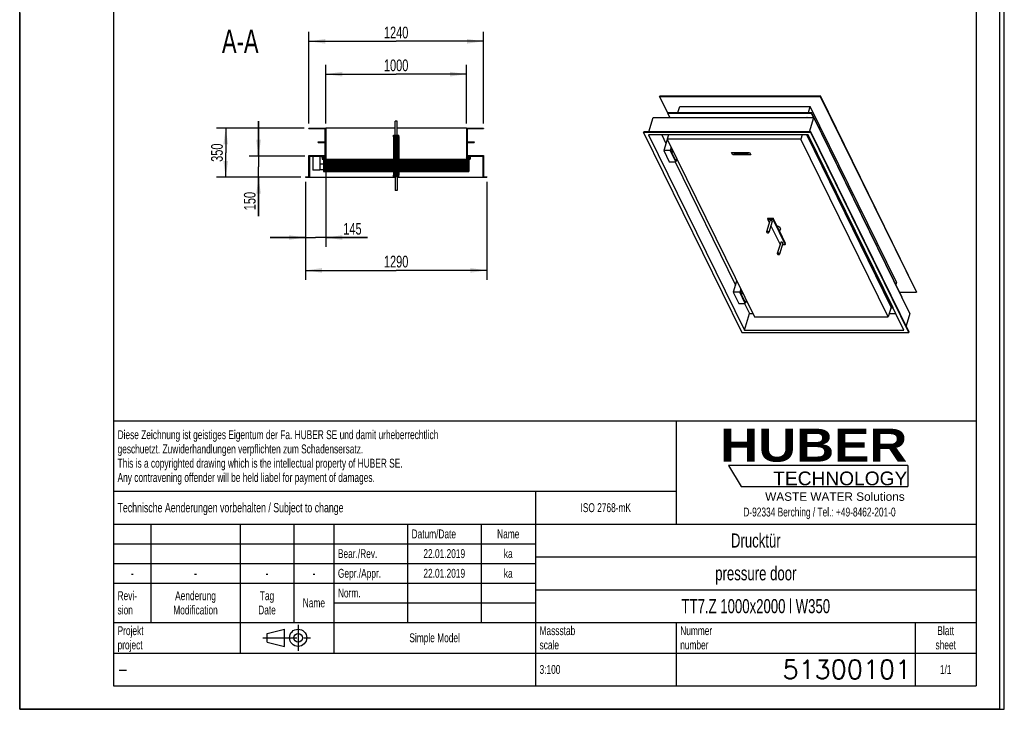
# Model space of a CAD drawing. Header units: millimetres. Extents: x 0 to 7000, y 0 to 9900.
# Tile 1 of 2: x 0 to 7000, y 0 to 4902. Entities that reach past the tile are written whole.
import ezdxf

# ---------------------------------------------------------------- set-up
doc = ezdxf.new("R2010")
doc.units = ezdxf.units.MM
doc.header["$LTSCALE"] = 645.333333
doc.linetypes.add('CENTER', pattern=[0.6, 0.375, -0.075, 0.075, -0.075])
doc.layers.get('0').update_dxf_attribs({"linetype": 'CONTINUOUS'})
for name, color, linetype in [('_2D-BEM', 7, 'CONTINUOUS'), ('_ACHSEN', 7, 'CONTINUOUS'), ('_KURVEN', 7, 'CONTINUOUS'), ('_ZEICHN_NOTIZEN', 7, 'CONTINUOUS'), ('_ZEICHNUNGSELEM', 7, 'CONTINUOUS'), ('HUBER_Logo_BL2', 7, 'CONTINUOUS')]:
    doc.layers.add(name, color=color, linetype=linetype)
doc.styles.get("Standard").update_dxf_attribs({"font": 'txt', "width": 0.7})
doc.styles.add('TEXTSTYLE_2', font='ariblk.ttf')
doc.styles.add('TEXTSTYLE_3', font='arial.ttf')
doc.styles.add('TEXTSTYLE_4', font='txt_____.ttf', dxfattribs={"width": 0.8})
doc.styles.add('TEXTSTYLE_5', font='txt_____.ttf')
doc.dimstyles.new('DIMSTYLE_1', dxfattribs={"dimtxt": 83.333333, "dimasz": 116.666667, "dimexe": 2, "dimexo": 1, "dimtad": 1, "dimdec": 1, "dimtxsty": 'Standard', "dimblk": '_FILLED', "dimblk1": '_FILLED', "dimblk2": '_FILLED', "dimcen": 0.09, "dimadec": 1, "dimazin": 2, "dimtp": 1.2, "dimtm": 1.2, "dimtfac": 1, "dimtdec": 1, "dimtofl": 0, "dimtmove": 0, "dimatfit": 3, "dimldrblk": '_FILLED', "dimfxl": 1, "dimtolj": 1, "dimarcsym": 0})
doc.dimstyles.new('DIMSTYLE_3', dxfattribs={"dimtxt": 83.333333, "dimasz": 116.666667, "dimexe": 2, "dimexo": 1, "dimtad": 1, "dimdec": 1, "dimtxsty": 'Standard', "dimblk": '_FILLED', "dimblk1": '_FILLED', "dimblk2": '_FILLED', "dimcen": 0.09, "dimadec": 1, "dimazin": 2, "dimtp": 0.5, "dimtm": 0.5, "dimtfac": 1, "dimtdec": 1, "dimtofl": 0, "dimtmove": 0, "dimatfit": 3, "dimldrblk": '_FILLED', "dimfxl": 1, "dimtolj": 1, "dimarcsym": 0})
doc.dimstyles.new('DIMSTYLE_4', dxfattribs={"dimtxt": 83.333333, "dimasz": 116.666667, "dimexe": 2, "dimexo": 1, "dimtad": 1, "dimdec": 1, "dimtxsty": 'Standard', "dimblk": '_FILLED', "dimblk1": '_FILLED', "dimblk2": '_FILLED', "dimcen": 0.09, "dimadec": 1, "dimazin": 2, "dimtp": 0.8, "dimtm": 0.8, "dimtfac": 1, "dimtdec": 1, "dimtofl": 0, "dimtmove": 0, "dimatfit": 3, "dimldrblk": '_FILLED', "dimfxl": 1, "dimtolj": 1, "dimarcsym": 0})

# ---------------------------------------------------------------- blocks, each defined once
blk = doc.blocks.new('HUBER_LOGO_BL2', base_point=(5686, 1682.6))
at = {"layer": 'HUBER_Logo_BL2', "color": 5, "linetype": 'Continuous'}
for p, q in [((6314.1, 1734.2), (5039.1, 1734.2)), ((5039.1, 1734.2), (5129.1, 1584.2)), ((6314.1, 1734.2), (6314.1, 1584.2)), ((5129.1, 1584.2), (6314.1, 1584.2))]:
    blk.add_line(p, q, dxfattribs=at)
at = {"layer": 'HUBER_Logo_BL2', "color": 2, "linetype": 'Continuous', "attachment_point": 3, "line_spacing_factor": 0.78}
for s, insert, char_height, width, style in [('HUBER\\P\\Farial.ttf;\\H97.5;TECHNOLOGY ', (6310.5, 1994.5), 234, 1292.239, 'TEXTSTYLE_2'), ('WASTE WATER Solutions', (6291.9, 1542.1), 60, 990.112, 'TEXTSTYLE_3')]:
    blk.add_mtext(s, dxfattribs=dict(at, insert=insert, char_height=char_height, width=width, style=style))
at = {"layer": 'HUBER_Logo_BL2', "color": 2, "linetype": 'Continuous', "insert": (5686, 1434), "char_height": 63.333, "width": 2702.976, "attachment_point": 2, "line_spacing_factor": 0.96}
blk.add_mtext('D-92334 Berching / Tel.: +49-8462-201-0', dxfattribs=at)
blk = doc.blocks.new('_FILLED')
at = {"color": 0, "linetype": 'ByBlock'}
blk.add_solid([(0, 0), (-1, 0.143), (-1, -0.143)], dxfattribs=at)
blk = doc.blocks.new('*D3')
at = {"layer": '_2D-BEM', "color": 2, "linetype": 'Continuous'}
for p, q in [((2031.4, 3748.4), (2031.4, 3053.4)), ((3321.4, 3748.4), (3321.4, 3053.4)), ((2031.4, 3120), (2676.4, 3120)), ((3321.4, 3120), (2676.4, 3120))]:
    blk.add_line(p, q, dxfattribs=at)
at = {"layer": '_2D-BEM', "color": 2, "linetype": 'Continuous', "xscale": 116.6666666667, "yscale": 116.6666666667, "zscale": 116.6666666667, "rotation": 180}
blk.add_blockref('_FILLED', (2031.4, 3120), dxfattribs=at)
at = {"layer": '_2D-BEM', "color": 2, "linetype": 'Continuous', "xscale": 116.6666666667, "yscale": 116.6666666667, "zscale": 116.6666666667}
blk.add_blockref('_FILLED', (3321.4, 3120), dxfattribs=at)
at = {"layer": '_2D-BEM', "color": 2, "linetype": 'Continuous', "insert": (2676.4, 3224.2), "char_height": 83.33, "width": 366.071, "attachment_point": 2, "line_spacing_factor": 0.9}
blk.add_mtext('1290', dxfattribs=at)
blk = doc.blocks.new('*D4')
at = {"layer": '_2D-BEM', "color": 2, "linetype": 'Continuous'}
for p, q in [((2056.4, 4165), (2056.4, 4815)), ((3296.4, 4165), (3296.4, 4815)), ((2056.4, 4748.4), (2676.4, 4748.4)), ((3296.4, 4748.4), (2676.4, 4748.4))]:
    blk.add_line(p, q, dxfattribs=at)
at = {"layer": '_2D-BEM', "color": 2, "linetype": 'Continuous', "xscale": 116.6666666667, "yscale": 116.6666666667, "zscale": 116.6666666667, "rotation": 180}
blk.add_blockref('_FILLED', (2056.4, 4748.4), dxfattribs=at)
at = {"layer": '_2D-BEM', "color": 2, "linetype": 'Continuous', "xscale": 116.6666666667, "yscale": 116.6666666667, "zscale": 116.6666666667}
blk.add_blockref('_FILLED', (3296.4, 4748.4), dxfattribs=at)
at = {"layer": '_2D-BEM', "color": 2, "linetype": 'Continuous', "insert": (2676.4, 4852.5), "char_height": 83.33, "width": 366.071, "attachment_point": 2, "line_spacing_factor": 0.9}
blk.add_mtext('1240', dxfattribs=at)
blk = doc.blocks.new('*D5')
at = {"layer": '_2D-BEM', "color": 2, "linetype": 'Continuous'}
for p, q in [((2023.1, 4131.7), (1398.1, 4131.7)), ((1464.8, 4131.7), (1464.8, 3956.7)), ((1464.8, 3781.7), (1464.8, 3956.7)), ((1998.1, 3781.7), (1398.1, 3781.7))]:
    blk.add_line(p, q, dxfattribs=at)
at = {"layer": '_2D-BEM', "color": 2, "linetype": 'Continuous', "xscale": 116.6666666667, "yscale": 116.6666666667, "zscale": 116.6666666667}
for p, rotation in [((1464.8, 4131.7), 90), ((1464.8, 3781.7), 270)]:
    blk.add_blockref('_FILLED', p, dxfattribs=dict(at, rotation=rotation))
at = {"layer": '_2D-BEM', "color": 2, "linetype": 'Continuous', "insert": (1360.6, 3956.7), "char_height": 83.33, "width": 276.786, "attachment_point": 2, "rotation": 90, "line_spacing_factor": 0.9}
blk.add_mtext('350', dxfattribs=at)
blk = doc.blocks.new('*D6')
at = {"layer": '_2D-BEM', "color": 2, "linetype": 'Continuous'}
for p, q in [((2176.4, 4165), (2176.4, 4581.7)), ((3176.4, 4165), (3176.4, 4581.7)), ((2176.4, 4515), (2676.4, 4515)), ((3176.4, 4515), (2676.4, 4515))]:
    blk.add_line(p, q, dxfattribs=at)
at = {"layer": '_2D-BEM', "color": 2, "linetype": 'Continuous', "xscale": 116.6666666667, "yscale": 116.6666666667, "zscale": 116.6666666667, "rotation": 180}
blk.add_blockref('_FILLED', (2176.4, 4515), dxfattribs=at)
at = {"layer": '_2D-BEM', "color": 2, "linetype": 'Continuous', "xscale": 116.6666666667, "yscale": 116.6666666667, "zscale": 116.6666666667}
blk.add_blockref('_FILLED', (3176.4, 4515), dxfattribs=at)
at = {"layer": '_2D-BEM', "color": 2, "linetype": 'Continuous', "insert": (2676.4, 4619.2), "char_height": 83.33, "width": 366.071, "attachment_point": 2, "line_spacing_factor": 0.9}
blk.add_mtext('1000', dxfattribs=at)
blk = doc.blocks.new('*D9')
at = {"layer": '_2D-BEM', "color": 2, "linetype": 'Continuous'}
for p, q in [((2176.4, 3878.4), (2176.4, 3286.7)), ((2031.4, 3748.4), (2031.4, 3286.7)), ((2031.4, 3353.4), (1781.4, 3353.4)), ((1781.4, 3353.4), (2103.9, 3353.4)), ((2473.3, 3353.4), (2103.9, 3353.4)), ((2176.4, 3353.4), (2473.3, 3353.4))]:
    blk.add_line(p, q, dxfattribs=at)
at = {"layer": '_2D-BEM', "color": 2, "linetype": 'Continuous', "xscale": 116.6666666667, "yscale": 116.6666666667, "zscale": 116.6666666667}
blk.add_blockref('_FILLED', (2031.4, 3353.4), dxfattribs=at)
at = {"layer": '_2D-BEM', "color": 2, "linetype": 'Continuous', "xscale": 116.6666666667, "yscale": 116.6666666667, "zscale": 116.6666666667, "rotation": 180}
blk.add_blockref('_FILLED', (2176.4, 3353.4), dxfattribs=at)
at = {"layer": '_2D-BEM', "color": 2, "linetype": 'Continuous', "insert": (2300.7, 3457.5), "char_height": 83.33, "width": 258.929, "attachment_point": 1, "line_spacing_factor": 0.9}
blk.add_mtext('145', dxfattribs=at)
blk = doc.blocks.new('*D10')
at = {"layer": '_2D-BEM', "color": 2, "linetype": 'Continuous'}
for p, q in [((1698.1, 3931.7), (1698.1, 4181.7)), ((1698.1, 4181.7), (1698.1, 3856.7)), ((2027.1, 3931.7), (1631.4, 3931.7)), ((1698.1, 3505.1), (1698.1, 3856.7)), ((1998.1, 3781.7), (1631.4, 3781.7)), ((1698.1, 3781.7), (1698.1, 3505.1))]:
    blk.add_line(p, q, dxfattribs=at)
at = {"layer": '_2D-BEM', "color": 2, "linetype": 'Continuous', "xscale": 116.6666666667, "yscale": 116.6666666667, "zscale": 116.6666666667}
for p, rotation in [((1698.1, 3931.7), 270), ((1698.1, 3781.7), 90)]:
    blk.add_blockref('_FILLED', p, dxfattribs=dict(at, rotation=rotation))
at = {"layer": '_2D-BEM', "color": 2, "linetype": 'Continuous', "insert": (1593.9, 3677.7), "char_height": 83.33, "width": 258.929, "attachment_point": 3, "rotation": 90, "line_spacing_factor": 0.9}
blk.add_mtext('150', dxfattribs=at)
blk = doc.blocks.new('PROJEKTIONSMETHODE_1_BL3', base_point=(1900, 508.3))
at = {"color": 2, "linetype": 'Continuous'}
for p, q in [((1759.4, 538.9), (1881.7, 569.4)), ((1881.7, 447.2), (1881.7, 569.4)), ((1759.4, 477.8), (1759.4, 538.9)), ((1759.4, 477.8), (1881.7, 447.2))]:
    blk.add_line(p, q, dxfattribs=at)
at = {"color": 2, "linetype": 'CENTER'}
for p, q in [((1979.4, 600), (1979.4, 416.7)), ((1728.9, 508.3), (2071.1, 508.3))]:
    blk.add_line(p, q, dxfattribs=at)
at = {"color": 2, "linetype": 'Continuous'}
for radius in [61.1, 30.6]:
    blk.add_circle((1979.4, 508.3), radius, dxfattribs=at)
blk = doc.blocks.new('*T15')
at = {"color": 3, "linetype": 'Continuous'}
for p, q in [((0, 0), (6133.3, 0)), ((0, 0), (0, -1883.3)), ((4000, 0), (4000, -733.3)), ((6133.3, 0), (6133.3, -1883.3)), ((0, -500), (4000, -500)), ((3000, -500), (3000, -1883.3)), ((0, -733.3), (6133.3, -733.3)), ((266.7, -733.3), (266.7, -1433.3)), ((900, -733.3), (900, -1650)), ((1283.3, -733.3), (1283.3, -1433.3)), ((1566.7, -733.3), (1566.7, -1650)), ((2090, -733.3), (2090, -1433.3)), ((2613.3, -733.3), (2613.3, -1433.3)), ((0, -873.3), (3000, -873.3)), ((3000, -966.7), (6133.3, -966.7)), ((0, -1013.3), (3000, -1013.3)), ((0, -1153.3), (3000, -1153.3)), ((3000, -1200), (6133.3, -1200)), ((1566.7, -1293.3), (3000, -1293.3)), ((0, -1433.3), (6133.3, -1433.3)), ((4000, -1433.3), (4000, -1883.3)), ((5700, -1433.3), (5700, -1883.3)), ((0, -1650), (6133.3, -1650)), ((0, -1883.3), (6133.3, -1883.3))]:
    blk.add_line(p, q, dxfattribs=at)
at = {"layer": '_ZEICHN_NOTIZEN', "color": 2, "linetype": 'Continuous', "char_height": 63.33, "attachment_point": 2, "line_spacing_factor": 0.96}
for s, insert, width in [('ka', (2806.7, -1051.7), 205.079), ('22.01.2019', (2351.7, -1051.7), 910.794)]:
    blk.add_mtext(s, dxfattribs=dict(at, insert=insert, width=width))
at = {"layer": '_ZEICHNUNGSELEM', "color": 2, "linetype": 'Continuous', "line_spacing_factor": 0.96}
for s, insert, char_height, width, attachment_point in [('Diese Zeichnung ist geistiges Eigentum der Fa. HUBER SE und damit urheberrechtlich \\Pgeschuetzt. Zuwiderhandlungen verpflichten zum Schadensersatz.\\PThis is a copyrighted drawing which is the intellectual property of HUBER SE.\\PAny contravening offender will be held liabel for payment of damages.', (29.2, -66.3), 63.333, 7382.857, 1), ('Technische Aenderungen vorbehalten / Subject to change', (29.2, -583.3), 66.667, 5082.54, 1), ('ISO 2768-mK', (3500, -585), 63.333, 1109.841, 2), ('Datum/Date', (2119.2, -771.7), 63.33, 974.127, 1), ('Name', (2806.7, -771.7), 63.33, 422.222, 2), ('Drucktür', (4566.7, -800), 100, 1144.762, 2), ('Bear./Rev.', (1595.8, -911.7), 63.33, 907.778, 1), ('ka', (2806.7, -911.7), 63.33, 205.079, 2), ('22.01.2019', (2351.7, -911.7), 63.33, 910.794, 2), ('Gepr./Appr.', (1595.8, -1051.7), 63.333, 998.254, 1), ('pressure door', (4566.7, -1033.3), 100, 1866.667, 2), ('-', (133.3, -1051.7), 63.3, 114.603, 2), ('-', (583.3, -1051.7), 63.3, 114.603, 2), ('-', (1091.7, -1051.7), 63.3, 114.603, 2), ('-', (1425, -1051.7), 63.3, 114.603, 2), ('Revi-\\Psion', (29.2, -1211), 63.33, 461.429, 1), ('Aenderung\\PModification', (583.3, -1211), 63.333, 986.19, 2), ('Tag\\PDate', (1091.7, -1211), 63.33, 367.937, 2), ('Norm. ', (1595.8, -1191.7), 63.33, 585.079, 1), ('TT7.Z 1000x2000 l W350', (4566.7, -1266.7), 100, 3452.381, 2), ('Name', (1425, -1261.7), 63.33, 422.222, 2), ('Projekt\\Pproject', (29.2, -1459.3), 63.33, 612.222, 1), ('Massstab\\Pscale', (3029.2, -1459.3), 63.33, 747.937, 1), ('Nummer\\Pnumber', (4029.2, -1459.3), 63.33, 621.27, 1), ('Blatt\\Psheet', (5916.7, -1459.3), 63.33, 434.286, 2), ('Simple Model', (2283.3, -1510), 63.333, 1094.762, 2), ('3:100', (3029.2, -1735), 63.33, 431.27, 1), ('1/1', (5916.7, -1735), 63.33, 265.397, 2)]:
    blk.add_mtext(s, dxfattribs=dict(at, insert=insert, char_height=char_height, width=width, attachment_point=attachment_point))
for s, insert, char_height, width, attachment_point, style in [('51300101', (5670.8, -1700), 133.33, 1555.556, 3, 'TEXTSTYLE_5'), ('-', (29.2, -1725), 83.3, 61.111, 1, 'TEXTSTYLE_4')]:
    blk.add_mtext(s, dxfattribs=dict(at, insert=insert, char_height=char_height, width=width, attachment_point=attachment_point, style=style))

msp = doc.modelspace()

# ---------------------------------------------------------------- hatches: boundary and pattern name
at = {"linetype": 'Continuous'}
h = msp.add_hatch(dxfattribs=at)
h.set_pattern_fill('A', color=2, scale=2.227386, angle=45, style=0, pattern_type=0)
h.set_pattern_definition([(45, (0, 0), (-1.575, 1.575), [])])
edge = h.paths.add_edge_path()
edge.add_line((2176.44, 3911.69), (2656.44, 3911.69))
edge.add_line((2656.44, 4071.69), (2656.44, 3911.69))
edge.add_line((2656.44, 4071.69), (2656.44, 4081.69))
edge.add_line((2656.44, 4081.69), (2696.44, 4081.69))
edge.add_line((2696.44, 4071.69), (2696.44, 4081.69))
edge.add_line((2696.44, 4071.69), (2696.44, 3911.69))
edge.add_line((2696.44, 3911.69), (3176.44, 3911.69))
edge.add_line((3176.44, 4131.69), (3176.44, 3911.69))
edge.add_line((3176.44, 4131.69), (3296.44, 4131.69))
edge.add_line((3296.44, 4131.69), (3296.44, 4127.69))
edge.add_line((3180.44, 4127.69), (3296.44, 4127.69))
edge.add_line((3180.44, 4127.69), (3180.44, 4033.69))
edge.add_line((3180.44, 4033.69), (3230.44, 4033.69))
edge.add_line((3230.44, 4033.69), (3230.44, 4029.69))
edge.add_line((3180.44, 4029.69), (3230.44, 4029.69))
edge.add_line((3180.44, 4029.69), (3180.44, 3935.69))
edge.add_line((3180.44, 3935.69), (3296.44, 3935.69))
edge.add_line((3296.44, 3935.69), (3296.44, 3785.69))
edge.add_line((3296.44, 3785.69), (3321.44, 3785.69))
edge.add_line((3321.44, 3785.69), (3321.44, 3781.69))
edge.add_line((3292.44, 3781.69), (3321.44, 3781.69))
edge.add_line((3292.44, 3931.69), (3292.44, 3781.69))
edge.add_line((3203.44, 3931.69), (3292.44, 3931.69))
edge.add_line((3203.44, 3931.69), (3203.44, 3911.69))
edge.add_line((3192.44, 3911.69), (3203.44, 3911.69))
edge.add_line((3192.44, 3911.69), (3192.44, 3822.69))
edge.add_line((2696.44, 3822.69), (3192.44, 3822.69))
edge.add_line((2696.44, 3822.69), (2696.44, 3796.69))
edge.add_line((2696.44, 3786.69), (2696.44, 3796.69))
edge.add_line((2656.44, 3786.69), (2696.44, 3786.69))
edge.add_line((2656.44, 3786.69), (2656.44, 3796.69))
edge.add_line((2656.44, 3822.69), (2656.44, 3796.69))
edge.add_line((2160.44, 3822.69), (2656.44, 3822.69))
edge.add_line((2160.44, 3911.69), (2160.44, 3822.69))
edge.add_line((2149.44, 3911.69), (2160.44, 3911.69))
edge.add_line((2149.44, 3931.69), (2149.44, 3911.69))
edge.add_line((2060.44, 3931.69), (2149.44, 3931.69))
edge.add_line((2060.44, 3931.69), (2060.44, 3781.69))
edge.add_line((2031.44, 3781.69), (2060.44, 3781.69))
edge.add_line((2031.44, 3785.69), (2031.44, 3781.69))
edge.add_line((2031.44, 3785.69), (2056.44, 3785.69))
edge.add_line((2056.44, 3785.69), (2056.44, 3935.69))
edge.add_line((2056.44, 3935.69), (2172.44, 3935.69))
edge.add_line((2172.44, 3935.69), (2172.44, 4029.69))
edge.add_line((2122.44, 4029.69), (2172.44, 4029.69))
edge.add_line((2122.44, 4029.69), (2122.44, 4033.69))
edge.add_line((2122.44, 4033.69), (2172.44, 4033.69))
edge.add_line((2172.44, 4033.69), (2172.44, 4127.69))
edge.add_line((2056.44, 4127.69), (2172.44, 4127.69))
edge.add_line((2056.44, 4127.69), (2056.44, 4131.69))
edge.add_line((2056.44, 4131.69), (2176.44, 4131.69))
edge.add_line((2176.44, 4131.69), (2176.44, 3911.69))

# ---------------------------------------------------------------- linework, layer by layer
at = {"color": 7, "linetype": 'Continuous'}
for p, q in [((0, 0), (0, 9900)), ((0, 0), (0, 9900)), ((7000, 0), (7000, 9900)), ((7000, 0), (7000, 9900)), ((4549.8, 4356.48), (4550.77, 4359.62)), ((4607.24, 4239.45), (4549.8, 4356.48)), ((4549.8, 4356.48), (5691.92, 4356.48)), ((4550.77, 4359.62), (5692.89, 4359.62)), ((5691.92, 4356.48), (5692.89, 4359.62)), ((5691.92, 4356.48), (6375.21, 2964.08)), ((6376.18, 2967.21), (5692.89, 4359.62)), ((4678.88, 4241.83), (4692.03, 4284.38)), ((4692.03, 4284.38), (5620.46, 4284.38)), ((5607.31, 4241.83), (5620.46, 4284.38)), ((6232.99, 3036.18), (5620.46, 4284.38)), ((4471.82, 4104.13), (4503.33, 4206.09)), ((4503.33, 4206.09), (5645.44, 4206.09)), ((4607, 4238.69), (4607.97, 4241.83)), ((4623.01, 4206.09), (4607, 4238.69)), ((4607, 4238.69), (5627.54, 4238.69)), ((4607.97, 4241.83), (5628.51, 4241.83)), ((4667.84, 4206.09), (4668.31, 4207.61)), ((4668.31, 4207.61), (5596.74, 4207.61)), ((5596.27, 4206.09), (5596.74, 4207.61)), ((5597.49, 4206.09), (5596.74, 4207.61)), ((5613.94, 4104.13), (5645.44, 4206.09)), ((5627.54, 4238.69), (5628.51, 4241.83)), ((5627.54, 4238.69), (5643.54, 4206.09)), ((6271.54, 2931.47), (5628.51, 4241.83)), ((6328.74, 2813.68), (5645.44, 4206.09)), ((2056.44, 4131.69), (2176.44, 4131.69)), ((2056.44, 4127.69), (2056.44, 4131.69)), ((2668.44, 4131.69), (2176.44, 4131.69)), ((2176.44, 4131.69), (2176.44, 3911.69)), ((3176.44, 4131.69), (2684.44, 4131.69)), ((3176.44, 4131.69), (3296.44, 4131.69)), ((3176.44, 4131.69), (3176.44, 3911.69)), ((3296.44, 4131.69), (3296.44, 4127.69)), ((2056.44, 4127.69), (2172.44, 4127.69)), ((2172.44, 4033.69), (2172.44, 4127.69)), ((2656.44, 4081.69), (2696.44, 4081.69)), ((2656.44, 4071.69), (2656.44, 4081.69)), ((2656.44, 4071.69), (2656.44, 3911.69)), ((2696.44, 4071.69), (2696.44, 4081.69)), ((2696.44, 4071.69), (2696.44, 3911.69)), ((3180.44, 4127.69), (3296.44, 4127.69)), ((3180.44, 4127.69), (3180.44, 4033.69)), ((4435.4, 4100.99), (4436.37, 4104.13)), ((4435.4, 4100.99), (5133.94, 2677.51)), ((5623.57, 4100.99), (4435.4, 4100.99)), ((5624.53, 4104.13), (4436.37, 4104.13)), ((5605.7, 4082.97), (4470.95, 4082.97)), ((4470.95, 4082.97), (5151.81, 2695.53)), ((4564.92, 4082.97), (4594.34, 4023.02)), ((4612.77, 4082.97), (4603.49, 4052.92)), ((5563.31, 4082.97), (5554.02, 4052.92)), ((6195.41, 2859.53), (5595.04, 4082.97)), ((6208.9, 2852.69), (5605.17, 4082.97)), ((6286.55, 2695.53), (5605.7, 4082.97)), ((5623.57, 4100.99), (5624.53, 4104.13)), ((6322.11, 2677.51), (5623.57, 4100.99)), ((6323.08, 2680.64), (5624.53, 4104.13)), ((2122.44, 4029.69), (2122.44, 4033.69)), ((2122.44, 4033.69), (2172.44, 4033.69)), ((2122.44, 4029.69), (2172.44, 4029.69)), ((2172.44, 3935.69), (2172.44, 4029.69)), ((3180.44, 4033.69), (3230.44, 4033.69)), ((3180.44, 4029.69), (3180.44, 3935.69)), ((3180.44, 4029.69), (3230.44, 4029.69)), ((3230.44, 4033.69), (3230.44, 4029.69)), ((4602.88, 4050.66), (4578.68, 3972.32)), ((4604.6, 4050.66), (4602.88, 4050.66)), ((4603.49, 4052.92), (5223.33, 2789.81)), ((5554.02, 4052.92), (4603.49, 4052.92)), ((4631.81, 3995.22), (4624.73, 3972.32)), ((6173.87, 2789.81), (5554.02, 4052.92)), ((2056.44, 3935.69), (2172.44, 3935.69)), ((2056.44, 3785.69), (2056.44, 3935.69)), ((2060.44, 3931.69), (2149.44, 3931.69)), ((2060.44, 3931.69), (2060.44, 3781.69)), ((2084.44, 3931.69), (2084.44, 3831.69)), ((2134.44, 3931.69), (2134.44, 3831.69)), ((2149.44, 3931.69), (2149.44, 3911.69)), ((3180.44, 3935.69), (3296.44, 3935.69)), ((3203.44, 3931.69), (3292.44, 3931.69)), ((3203.44, 3931.69), (3203.44, 3911.69)), ((3292.44, 3931.69), (3292.44, 3781.69)), ((3296.44, 3935.69), (3296.44, 3785.69)), ((4578.68, 3972.32), (4618.33, 3891.52)), ((4624.73, 3972.32), (4578.68, 3972.32)), ((4664.39, 3891.52), (4624.73, 3972.32)), ((4637.91, 3982.79), (4632.04, 3963.81)), ((4632.04, 3963.81), (4659.5, 3907.86)), ((4632.04, 3963.81), (4647.22, 3963.81)), ((2134.44, 3876.69), (2160.44, 3876.69)), ((2149.44, 3911.69), (2160.44, 3911.69)), ((2160.44, 3911.69), (2160.44, 3822.69)), ((2176.44, 3911.69), (2656.44, 3911.69)), ((2696.44, 3911.69), (3176.44, 3911.69)), ((3192.44, 3911.69), (3192.44, 3822.69)), ((3192.44, 3911.69), (3203.44, 3911.69)), ((4618.33, 3891.52), (4664.39, 3891.52)), ((4658.87, 3891.52), (5088.51, 3016.01)), ((4659.5, 3907.86), (4674.67, 3907.86)), ((4669.44, 3907.86), (4664.39, 3891.52)), ((2031.44, 3785.69), (2031.44, 3781.69)), ((2031.44, 3785.69), (2056.44, 3785.69)), ((2031.44, 3781.69), (2060.44, 3781.69)), ((2060.44, 3781.69), (2668.44, 3781.69)), ((2134.44, 3831.69), (2084.44, 3831.69)), ((2134.44, 3836.69), (2160.44, 3836.69)), ((2160.44, 3822.69), (2656.44, 3822.69)), ((2656.44, 3822.69), (2656.44, 3796.69)), ((2656.44, 3786.69), (2656.44, 3796.69)), ((2656.44, 3786.69), (2696.44, 3786.69)), ((2684.44, 3781.69), (3292.44, 3781.69)), ((2696.44, 3822.69), (2696.44, 3796.69)), ((2696.44, 3822.69), (3192.44, 3822.69)), ((2696.44, 3786.69), (2696.44, 3796.69)), ((3292.44, 3781.69), (3321.44, 3781.69)), ((3296.44, 3785.69), (3321.44, 3785.69)), ((3321.44, 3785.69), (3321.44, 3781.69)), ((5319.73, 3491.13), (5317.31, 3483.3)), ((5317.31, 3483.3), (5329.58, 3458.3)), ((5317.31, 3483.3), (5354.15, 3483.3)), ((5319.73, 3491.13), (5356.58, 3491.13)), ((5339.85, 3437.36), (5405.77, 3303.03)), ((5356.58, 3491.13), (5354.15, 3483.3)), ((5354.15, 3483.3), (5442.62, 3303.03)), ((5400.81, 3401), (5356.58, 3491.13)), ((5445.04, 3310.87), (5400.81, 3401)), ((5405.77, 3303.03), (5405.88, 3303.03)), ((5422.63, 3303.03), (5442.62, 3303.03)), ((5442.62, 3303.03), (5445.04, 3310.87)), ((5097.05, 3043.65), (5072.85, 2965.32)), ((5098.77, 3043.65), (5097.05, 3043.65)), ((6232.99, 3036.18), (6228.03, 3020.14)), ((5072.85, 2965.32), (5112.5, 2884.51)), ((5118.9, 2965.32), (5072.85, 2965.32)), ((5125.97, 2988.21), (5118.9, 2965.32)), ((5158.55, 2884.51), (5118.9, 2965.32)), ((5132.07, 2975.78), (5126.21, 2956.8)), ((5126.21, 2956.8), (5153.66, 2900.86)), ((5126.21, 2956.8), (5141.39, 2956.8)), ((6255.54, 2964.08), (6375.21, 2964.08)), ((6376.18, 2967.21), (6375.21, 2964.08)), ((5112.5, 2884.51), (5158.55, 2884.51)), ((5153.04, 2884.51), (5188.12, 2813.03)), ((5153.66, 2900.86), (5168.84, 2900.86)), ((5163.61, 2900.86), (5158.55, 2884.51)), ((6271.54, 2931.47), (6271.3, 2930.72)), ((5151.81, 2695.53), (5188.12, 2813.03)), ((5188.12, 2813.03), (5211.94, 2813.03)), ((6195.41, 2859.53), (6173.87, 2789.81)), ((6181.05, 2813.03), (6228.89, 2813.03)), ((6193.3, 2852.69), (6208.9, 2852.69)), ((6209.11, 2853.36), (6208.9, 2852.69)), ((6328.74, 2813.68), (6301.32, 2724.97)), ((5223.33, 2789.81), (6173.87, 2789.81)), ((5133.94, 2677.51), (6322.11, 2677.51)), ((5151.81, 2695.53), (6286.55, 2695.53)), ((6322.11, 2677.51), (6323.08, 2680.64)), ((0, 0), (7000, 0)), ((0, 0), (7000, 0))]:
    msp.add_line(p, q, dxfattribs=at)
at = {"color": 3, "linetype": 'Continuous'}
for p, q in [((6966.67, 9833.33), (6966.67, 0)), ((0, 4950), (0, 0)), ((6966.67, 0), (0, 0))]:
    msp.add_line(p, q, dxfattribs=at)
at = {"color": 5, "linetype": 'Continuous'}
for p, q in [((666.67, 9666.67), (666.67, 166.67)), ((6800, 9666.67), (6800, 166.67)), ((666.67, 166.67), (6800, 166.67))]:
    msp.add_line(p, q, dxfattribs=at)
at = {"layer": '_ACHSEN', "color": 7, "linetype": 'Continuous'}
for p, q in [((2684.44, 4181.69), (2668.44, 4181.69)), ((2668.44, 4081.69), (2668.44, 4181.69)), ((2684.44, 4081.69), (2684.44, 4181.69)), ((2668.44, 3786.69), (2668.44, 3686.69)), ((2684.44, 3786.69), (2684.44, 3686.69)), ((2684.44, 3686.69), (2668.44, 3686.69)), ((5334.19, 3473.23), (5309.98, 3394.9)), ((5349.48, 3468.51), (5325.27, 3390.17)), ((5407.79, 3415.46), (5402.35, 3397.86)), ((5410.45, 3317.83), (5386.24, 3239.49)), ((5425.74, 3313.1), (5401.53, 3234.77))]:
    msp.add_line(p, q, dxfattribs=at)
for points, knots in [([(5349.2, 3470.87), (5348.91, 3471.47), (5347.99, 3472.64), (5346.13, 3474.03), (5343.83, 3475.11), (5341.33, 3475.76), (5338.88, 3475.92), (5336.72, 3475.56), (5335.03, 3474.7), (5334.34, 3473.72), (5334.19, 3473.23)], [0, 0, 0, 0, 0.1139078, 0.2474656, 0.393864, 0.5430021, 0.6841578, 0.8084916, 0.912072, 1, 1, 1, 1]), ([(5349.48, 3468.51), (5349.59, 3468.87), (5349.65, 3469.7), (5349.39, 3470.49), (5349.2, 3470.87)], [0, 0, 0, 0, 0.4740096, 1, 1, 1, 1]), ([(5407.1, 3421.37), (5406.28, 3423.03), (5403.66, 3426.24), (5398.33, 3429.94), (5391.85, 3432.62), (5387.13, 3433.54), (5384.75, 3433.71)], [0, 0, 0, 0, 0.2103125, 0.4591529, 0.7300779, 1, 1, 1, 1]), ([(5309.98, 3394.9), (5309.87, 3394.53), (5309.81, 3393.7), (5310.07, 3392.92), (5310.26, 3392.54)], [0, 0, 0, 0, 0.4740096, 1, 1, 1, 1]), ([(5325, 3392.54), (5324.7, 3393.14), (5323.79, 3394.31), (5321.92, 3395.7), (5319.62, 3396.78), (5317.13, 3397.43), (5314.68, 3397.59), (5312.52, 3397.23), (5310.82, 3396.37), (5310.14, 3395.39), (5309.98, 3394.9)], [0, 0, 0, 0, 0.1139078, 0.2474656, 0.393864, 0.5430021, 0.6841578, 0.8084916, 0.912072, 1, 1, 1, 1]), ([(5310.26, 3392.54), (5310.55, 3391.93), (5311.47, 3390.77), (5313.34, 3389.37), (5315.63, 3388.29), (5318.13, 3387.64), (5320.58, 3387.48), (5322.74, 3387.84), (5324.43, 3388.7), (5325.12, 3389.68), (5325.27, 3390.17)], [0, 0, 0, 0, 0.1139078, 0.2474656, 0.393864, 0.5430021, 0.6841578, 0.8084916, 0.912072, 1, 1, 1, 1]), ([(5325.27, 3390.17), (5325.38, 3390.54), (5325.45, 3391.37), (5325.18, 3392.15), (5325, 3392.54)], [0, 0, 0, 0, 0.4740096, 1, 1, 1, 1]), ([(5407.79, 3415.46), (5408.07, 3416.38), (5408.22, 3418.46), (5407.57, 3420.41), (5407.1, 3421.37)], [0, 0, 0, 0, 0.4740096, 1, 1, 1, 1]), ([(5425.46, 3315.47), (5425.17, 3316.07), (5424.25, 3317.24), (5422.39, 3318.63), (5420.09, 3319.71), (5417.59, 3320.36), (5415.15, 3320.52), (5412.98, 3320.16), (5411.29, 3319.3), (5410.6, 3318.32), (5410.45, 3317.83)], [0, 0, 0, 0, 0.1139078, 0.2474656, 0.393864, 0.5430021, 0.6841578, 0.8084916, 0.912072, 1, 1, 1, 1]), ([(5425.74, 3313.1), (5425.85, 3313.47), (5425.91, 3314.3), (5425.65, 3315.08), (5425.46, 3315.47)], [0, 0, 0, 0, 0.4740096, 1, 1, 1, 1]), ([(5386.24, 3239.49), (5386.13, 3239.13), (5386.07, 3238.3), (5386.33, 3237.51), (5386.52, 3237.13)], [0, 0, 0, 0, 0.4740096, 1, 1, 1, 1]), ([(5401.26, 3237.13), (5400.96, 3237.73), (5400.05, 3238.9), (5398.18, 3240.3), (5395.88, 3241.38), (5393.39, 3242.03), (5390.94, 3242.18), (5388.78, 3241.82), (5387.08, 3240.96), (5386.4, 3239.99), (5386.24, 3239.49)], [0, 0, 0, 0, 0.1139078, 0.2474656, 0.393864, 0.5430021, 0.6841578, 0.8084916, 0.912072, 1, 1, 1, 1]), ([(5386.52, 3237.13), (5386.81, 3236.53), (5387.73, 3235.36), (5389.6, 3233.97), (5391.89, 3232.89), (5394.39, 3232.24), (5396.84, 3232.08), (5399, 3232.44), (5400.69, 3233.3), (5401.38, 3234.28), (5401.53, 3234.77)], [0, 0, 0, 0, 0.1139078, 0.2474656, 0.393864, 0.5430021, 0.6841578, 0.8084916, 0.912072, 1, 1, 1, 1]), ([(5401.53, 3234.77), (5401.64, 3235.14), (5401.71, 3235.97), (5401.44, 3236.75), (5401.26, 3237.13)], [0, 0, 0, 0, 0.4740096, 1, 1, 1, 1])]:
    msp.add_open_spline(points, degree=3, knots=knots, dxfattribs=at)
at = {"layer": '_KURVEN', "color": 4, "linetype": 'Continuous'}
for p, q in [((5060.34, 3959.06), (5189.29, 3959.06)), ((5069.49, 3940.41), (5060.34, 3959.06)), ((5198.44, 3940.41), (5069.49, 3940.41)), ((5076.52, 3955.95), (5082.62, 3943.52)), ((5082.21, 3955.95), (5076.52, 3955.95)), ((5084.35, 3951.6), (5082.21, 3955.95)), ((5082.62, 3943.52), (5088.31, 3943.52)), ((5090.57, 3951.6), (5084.35, 3951.6)), ((5088.31, 3943.52), (5085.85, 3948.55)), ((5085.85, 3948.55), (5092.07, 3948.55)), ((5094.15, 3955.95), (5088.43, 3955.95)), ((5088.43, 3955.95), (5090.57, 3951.6)), ((5092.07, 3948.55), (5094.53, 3943.52)), ((5100.25, 3943.52), (5094.15, 3955.95)), ((5094.53, 3943.52), (5100.25, 3943.52)), ((5103.62, 3955.95), (5097.94, 3955.95)), ((5097.94, 3955.95), (5101.58, 3948.54)), ((5107.35, 3948.36), (5103.62, 3955.95)), ((5109.92, 3955.95), (5113.64, 3948.36)), ((5115.6, 3955.95), (5109.92, 3955.95)), ((5119.24, 3948.54), (5115.6, 3955.95)), ((5119.38, 3955.95), (5125.48, 3943.52)), ((5130.04, 3955.95), (5119.38, 3955.95)), ((5125.48, 3943.52), (5135.31, 3943.52)), ((5127.52, 3951.07), (5126.36, 3953.43)), ((5126.36, 3953.43), (5128.87, 3953.43)), ((5129.99, 3951.07), (5127.52, 3951.07)), ((5129.91, 3946.19), (5128.68, 3948.71)), ((5128.68, 3948.71), (5131.57, 3948.71)), ((5132.82, 3946.19), (5129.91, 3946.19)), ((5154.63, 3955.95), (5139.37, 3955.95)), ((5139.37, 3955.95), (5145.47, 3943.52)), ((5145.47, 3943.52), (5161.01, 3943.52)), ((5147.35, 3951.32), (5146.38, 3953.3)), ((5146.38, 3953.3), (5155.93, 3953.3)), ((5156.21, 3951.32), (5147.35, 3951.32)), ((5149.8, 3946.33), (5148.59, 3948.78)), ((5148.59, 3948.78), (5157.45, 3948.78)), ((5159.62, 3946.33), (5149.8, 3946.33)), ((5155.93, 3953.3), (5154.63, 3955.95)), ((5157.45, 3948.78), (5156.21, 3951.32)), ((5167.53, 3955.95), (5158.05, 3955.95)), ((5158.05, 3955.95), (5164.15, 3943.52)), ((5161.01, 3943.52), (5159.62, 3946.33)), ((5164.15, 3943.52), (5169.86, 3943.52)), ((5166.24, 3950.91), (5165, 3953.44)), ((5165, 3953.44), (5167.5, 3953.44)), ((5168.64, 3950.91), (5166.24, 3950.91)), ((5167.39, 3948.56), (5167.89, 3948.56)), ((5169.86, 3943.52), (5167.39, 3948.56)), ((5170.93, 3947.32), (5175.83, 3943.52)), ((5175.83, 3943.52), (5182.27, 3943.52)), ((5182.27, 3943.52), (5177.74, 3947.11)), ((5189.29, 3959.06), (5198.44, 3940.41))]:
    msp.add_line(p, q, dxfattribs=at)
for points in [[(5103.14, 3946.44), (5102.4, 3947.23), (5101.88, 3947.93), (5101.58, 3948.54)], [(5105.05, 3945), (5104.23, 3945.47), (5103.6, 3945.94), (5103.14, 3946.44)], [(5107.54, 3943.93), (5106.69, 3944.19), (5105.87, 3944.54), (5105.05, 3945)], [(5107.35, 3948.36), (5107.68, 3947.68), (5108.22, 3947.16), (5108.96, 3946.78)], [(5110.43, 3943.43), (5109.34, 3943.52), (5108.36, 3943.68), (5107.54, 3943.93)], [(5108.96, 3946.78), (5109.7, 3946.39), (5110.57, 3946.21), (5111.56, 3946.21)], [(5113.44, 3943.31), (5112.53, 3943.31), (5111.53, 3943.35), (5110.43, 3943.43)], [(5111.56, 3946.21), (5112.54, 3946.21), (5113.22, 3946.39), (5113.58, 3946.77)], [(5117.21, 3943.72), (5116.24, 3943.45), (5114.98, 3943.31), (5113.44, 3943.31)], [(5113.58, 3946.77), (5113.95, 3947.14), (5113.98, 3947.67), (5113.64, 3948.36)], [(5118.99, 3944.75), (5118.5, 3944.26), (5117.91, 3943.92), (5117.21, 3943.72)], [(5119.74, 3946.46), (5119.72, 3945.81), (5119.47, 3945.24), (5118.99, 3944.75)], [(5119.24, 3948.54), (5119.6, 3947.8), (5119.76, 3947.11), (5119.74, 3946.46)], [(5130.83, 3953.13), (5130.38, 3953.33), (5129.73, 3953.43), (5128.87, 3953.43)], [(5129.99, 3951.07), (5130.87, 3951.07), (5131.44, 3951.18), (5131.69, 3951.38)], [(5130.04, 3955.95), (5131.81, 3955.95), (5133.31, 3955.65), (5134.56, 3955.06)], [(5131.78, 3952.28), (5131.6, 3952.64), (5131.28, 3952.92), (5130.83, 3953.13)], [(5133.82, 3948.37), (5133.31, 3948.59), (5132.56, 3948.71), (5131.57, 3948.71)], [(5131.69, 3951.38), (5131.94, 3951.58), (5131.97, 3951.89), (5131.78, 3952.28)], [(5132.82, 3946.19), (5133.8, 3946.19), (5134.43, 3946.3), (5134.72, 3946.54)], [(5134.86, 3947.49), (5134.68, 3947.85), (5134.33, 3948.15), (5133.82, 3948.37)], [(5134.56, 3955.06), (5135.8, 3954.47), (5136.64, 3953.73), (5137.07, 3952.86)], [(5134.72, 3946.54), (5135.01, 3946.78), (5135.05, 3947.09), (5134.86, 3947.49)], [(5137.78, 3943.69), (5136.55, 3943.57), (5135.72, 3943.52), (5135.31, 3943.52)], [(5136.99, 3950.96), (5136.71, 3950.61), (5136.17, 3950.34), (5135.41, 3950.13)], [(5135.41, 3950.13), (5136.83, 3949.91), (5137.98, 3949.55), (5138.87, 3949.02)], [(5137.07, 3952.86), (5137.43, 3952.12), (5137.4, 3951.49), (5136.99, 3950.96)], [(5139.74, 3944.09), (5139.35, 3943.91), (5138.69, 3943.77), (5137.78, 3943.69)], [(5138.87, 3949.02), (5139.75, 3948.5), (5140.39, 3947.84), (5140.77, 3947.05)], [(5140.96, 3945.32), (5140.76, 3944.8), (5140.36, 3944.39), (5139.74, 3944.09)], [(5140.77, 3947.05), (5141.09, 3946.41), (5141.15, 3945.83), (5140.96, 3945.32)], [(5169.78, 3953.12), (5169.3, 3953.33), (5168.53, 3953.44), (5167.5, 3953.44)], [(5167.53, 3955.95), (5169.29, 3955.95), (5170.69, 3955.85), (5171.72, 3955.65)], [(5169.42, 3948.27), (5168.92, 3948.46), (5168.41, 3948.56), (5167.89, 3948.56)], [(5168.64, 3950.91), (5168.89, 3950.91), (5169.36, 3950.96), (5170.06, 3951.08)], [(5170.93, 3947.32), (5170.29, 3947.81), (5169.8, 3948.12), (5169.42, 3948.27)], [(5170.8, 3952.19), (5170.6, 3952.59), (5170.26, 3952.9), (5169.78, 3953.12)], [(5170.06, 3951.08), (5170.41, 3951.13), (5170.65, 3951.26), (5170.79, 3951.47)], [(5170.79, 3951.47), (5170.92, 3951.68), (5170.93, 3951.92), (5170.8, 3952.19)], [(5171.72, 3955.65), (5172.75, 3955.44), (5173.68, 3955.06), (5174.52, 3954.51)], [(5175.38, 3949.49), (5175, 3949.29), (5174.41, 3949.13), (5173.62, 3949.01)], [(5173.62, 3949.01), (5174.38, 3948.84), (5174.95, 3948.69), (5175.33, 3948.54)], [(5174.52, 3954.51), (5175.36, 3953.96), (5175.98, 3953.29), (5176.36, 3952.5)], [(5175.33, 3948.54), (5175.59, 3948.44), (5176, 3948.23), (5176.57, 3947.89)], [(5176.58, 3950.71), (5176.39, 3950.21), (5175.99, 3949.8), (5175.38, 3949.49)], [(5176.36, 3952.5), (5176.71, 3951.8), (5176.77, 3951.21), (5176.58, 3950.71)], [(5176.57, 3947.89), (5177.12, 3947.56), (5177.51, 3947.3), (5177.74, 3947.11)]]:
    msp.add_open_spline(points, degree=3, dxfattribs=at)

# ---------------------------------------------------------------- block references
msp.add_blockref('*T15', (666.67, 2050))
at = {"color": 2, "linetype": 'Continuous'}
msp.add_blockref('PROJEKTIONSMETHODE_1_BL3', (1900, 508.33), dxfattribs=at)
at = {"layer": 'HUBER_Logo_BL2'}
msp.add_blockref('HUBER_LOGO_BL2', (5685.99, 1682.58), dxfattribs=at)

# ---------------------------------------------------------------- texts
at = {"layer": '_ZEICHNUNGSELEM', "color": 2, "linetype": 'Continuous', "insert": (1698.11, 4831.69), "char_height": 166.667, "width": 607.1429, "attachment_point": 3, "line_spacing_factor": 0.9}
msp.add_mtext('A-A', dxfattribs=at)

# ---------------------------------------------------------------- dimensions: what is measured, and where the dimension line sits
at = {"layer": '_2D-BEM', "color": 2, "linetype": 'Continuous'}
for base, p1, p2, dimstyle, picture, middle in [((3296.44, 4748.36), (2056.44, 4164.03), (3296.44, 4164.03), 'DIMSTYLE_1', '*D4', (2664.54, 4748.36)), ((3176.44, 4515.03), (2176.44, 4164.03), (3176.44, 4164.03), 'DIMSTYLE_4', '*D6', (2664.54, 4515.03))]:
    dim = msp.add_linear_dim(base=base, p1=p1, p2=p2, dimstyle=dimstyle, dxfattribs=at)
    dim.commit()
    dim.dimension.update_dxf_attribs({"geometry": picture, "text_midpoint": middle, "dimtype": 160})
for base, p1, p2, angle, dimstyle, picture, middle in [((1464.78, 3781.69), (2024.11, 4131.69), (1999.11, 3781.69), 270, 'DIMSTYLE_3', '*D5', (1464.78, 3944.79)), ((1698.11, 3781.69), (2028.11, 3931.69), (1999.11, 3781.69), 270, 'DIMSTYLE_3', '*D10', (1698.11, 3579.52)), ((2031.44, 3353.36), (2176.44, 3879.36), (2031.44, 3749.36), 180, 'DIMSTYLE_3', '*D9', (2375.06, 3353.36)), ((2031.44, 3120.03), (3321.44, 3749.36), (2031.44, 3749.36), 180, 'DIMSTYLE_1', '*D3', (2664.54, 3120.03))]:
    dim = msp.add_linear_dim(base=base, p1=p1, p2=p2, angle=angle, dimstyle=dimstyle, dxfattribs=at)
    dim.commit()
    dim.dimension.update_dxf_attribs({"geometry": picture, "text_midpoint": middle, "dimtype": 160})

doc.saveas('drawing.dxf')
